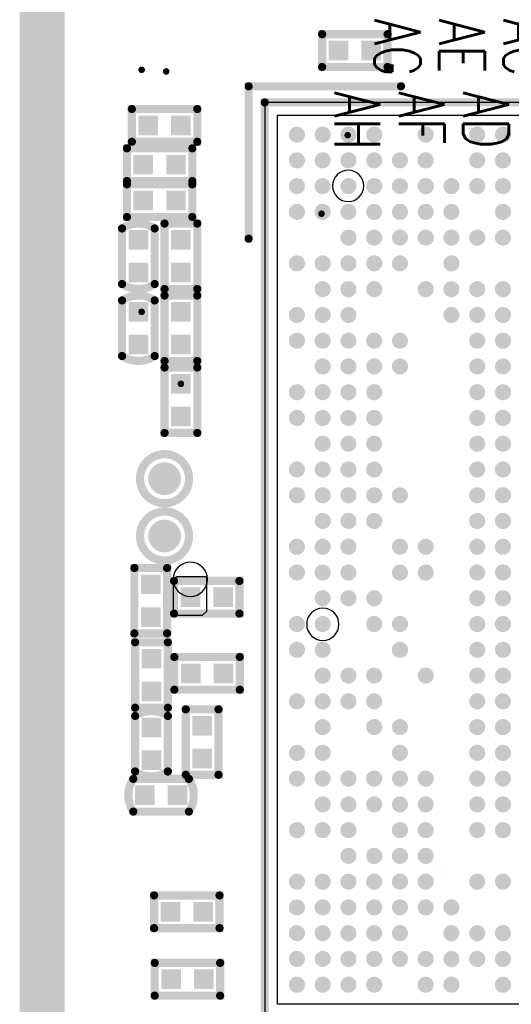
# Model space of a CAD drawing. Extents: x -1.9 to 62.2, y -5.8 to 85.1.
# Tile 9 of 13: x 22.1 to 29.8, y 54.3 to 69.6. Entities that reach past the tile are written whole.
import ezdxf

# ---------------------------------------------------------------- set-up
doc = ezdxf.new("R2010")
doc.units = 0
doc.linetypes.add('KEEPOUT_00001000$0', pattern=[2, 1, 1])
doc.layers.get('0').update_dxf_attribs({"linetype": 'CONTINUOUS'})
for name, color, linetype in [('2D_LINE_01', 96, 'CONTINUOUS'), ('DRIL_NPLTE_THRU_01', 3, 'CONTINUOUS'), ('DRIL_PLTE_THRU_01', 3, 'CONTINUOUS'), ('KEEPOUT_01', 1, 'CONTINUOUS'), ('PADS_INNER', 96, 'CONTINUOUS'), ('PADS_TOP', 96, 'CONTINUOUS'), ('PART_TOP_2DLINE_00', 1, 'CONTINUOUS'), ('PART_TOP_2DLINE_01', 1, 'CONTINUOUS'), ('PART_TOP_TEXT_26', 255, 'CONTINUOUS')]:
    doc.layers.add(name, color=color, linetype=linetype)
doc.styles.add('W0$1016', font='simplex', dxfattribs={"width": 0.75})

# ---------------------------------------------------------------- blocks, each defined once
blk = doc.blocks.new('DRAWING_142')
at = {"layer": '2D_LINE_01', "const_width": 0.7}
blk.add_lwpolyline([(0.73684, -1.5268), (0.73684, -70.2268), (16.29284, -70.2268), (16.29284, -51.6262), (23.73684, -51.6262), (23.73684, -1.5268), (0.89284, -1.5268)], dxfattribs=at)
blk = doc.blocks.new('KEEPOUT_9')
at = {"layer": 'KEEPOUT_01', "linetype": 'KEEPOUT_00001000$0'}
blk.add_lwpolyline([(0, 0), (13.8, 0), (13.8, -13.8), (0, -13.8)], close=True, dxfattribs=at)
blk = doc.blocks.new('KEEPOUT_41')
at = {"layer": 'KEEPOUT_01', "linetype": 'KEEPOUT_00001000$0'}
blk.add_lwpolyline([(-0.251, 0, 1), (0.251, 0, 1)], format="xyb", close=True, dxfattribs=at)
blk = doc.blocks.new('KEEPOUT_45')
at = {"layer": 'KEEPOUT_01', "linetype": 'KEEPOUT_00001000$0'}
blk.add_lwpolyline([(-0.244, 0, 1), (0.244, 0, 1)], format="xyb", close=True, dxfattribs=at)
blk = doc.blocks.new('KEEPOUT_55')
at = {"layer": 'KEEPOUT_01', "linetype": 'KEEPOUT_00001000$0'}
blk.add_lwpolyline([(-0.267002, 0, 1), (0.267002, 0, 1)], format="xyb", close=True, dxfattribs=at)
blk = doc.blocks.new('KEEPOUT_56')
at = {"layer": 'KEEPOUT_01', "linetype": 'KEEPOUT_00001000$0'}
blk.add_lwpolyline([(0.2159, 0), (-0.254, 0), (-0.3048, -0.0508), (-0.3048, -0.5207), (-0.2286, -0.5969), (0.1524, -0.5969), (0.2159, -0.5334)], close=True, dxfattribs=at)
blk = doc.blocks.new('SMOOTH_0$127')
at = {"const_width": 0.0635}
blk.add_lwpolyline([(-0.03175, 0, 1), (0.03175, 0, 1)], format="xyb", close=True, dxfattribs=at)
blk = doc.blocks.new('PART_BODY_TOP_4')
at = {"layer": 'PART_TOP_2DLINE_01', "const_width": 0.127}
blk.add_lwpolyline([(-0.4318, 0.254), (0.4318, 0.254, -0.3000144), (0.4318, -0.254), (-0.4318, -0.254, -0.3000144)], format="xyb", close=True, dxfattribs=at)
at = {"layer": 'PART_TOP_2DLINE_01'}
for p in [(-0.4318, 0.254), (0.4318, 0.254), (-0.4318, -0.254), (0.4318, -0.254)]:
    blk.add_blockref('SMOOTH_0$127', p, dxfattribs=at)
blk = doc.blocks.new('DRIL_HOLE_0')
blk.add_lwpolyline([(0, 0, 1), (0, 0, 1)], format="xyb", close=True)
blk = doc.blocks.new('PAD_0')
blk.add_lwpolyline([(0, 0, 1), (0, 0, 1)], format="xyb", close=True)
blk = doc.blocks.new('PAD_2')
at = {"const_width": 0.3048}
blk.add_lwpolyline([(-0.1524, 0), (0.1524, 0)], dxfattribs=at)
blk = doc.blocks.new('STK_TOP_46')
at = {"layer": 'DRIL_PLTE_THRU_01'}
blk.add_blockref('DRIL_HOLE_0', (0, 0), dxfattribs=at)
at = {"layer": 'PADS_INNER'}
blk.add_blockref('PAD_0', (0, 0), dxfattribs=at)
at = {"layer": 'PADS_TOP'}
blk.add_blockref('PAD_2', (0, 0), dxfattribs=at)
blk = doc.blocks.new('SYM_TOP_12')
for name, p in [('PART_BODY_TOP_4', (0, 0)), ('STK_TOP_46', (-0.254, 0)), ('STK_TOP_46', (0.254, 0))]:
    blk.add_blockref(name, p)
blk = doc.blocks.new('PART_TOP_15')
blk.add_blockref('SYM_TOP_12', (0, 0))
blk = doc.blocks.new('PART_TOP_16')
blk.add_blockref('SYM_TOP_12', (0, 0))
blk = doc.blocks.new('PAD_5')
at = {"const_width": 0.0508}
blk.add_lwpolyline([(0, -0.0254, 1), (0, 0.0254, 1)], format="xyb", close=True, dxfattribs=at)
blk = doc.blocks.new('STK_TOP_52')
at = {"layer": 'DRIL_PLTE_THRU_01'}
blk.add_blockref('DRIL_HOLE_0', (0, 0), dxfattribs=at)
at = {"layer": 'PADS_INNER'}
blk.add_blockref('PAD_0', (0, 0), dxfattribs=at)
at = {"layer": 'PADS_TOP'}
blk.add_blockref('PAD_5', (0, 0), dxfattribs=at)
blk = doc.blocks.new('SYM_TOP_19')
blk.add_blockref('STK_TOP_52', (0, 0))
blk = doc.blocks.new('PART_TOP_26')
blk.add_blockref('SYM_TOP_19', (0, 0))
blk = doc.blocks.new('PART_TOP_27')
blk.add_blockref('SYM_TOP_19', (0, 0))
blk = doc.blocks.new('PART_TOP_28')
blk.add_blockref('SYM_TOP_19', (0, 0))
blk = doc.blocks.new('PART_TOP_70')
blk.add_blockref('SYM_TOP_19', (0, 0))
blk = doc.blocks.new('PART_TOP_71')
blk.add_blockref('SYM_TOP_19', (0, 0))
blk = doc.blocks.new('STK_TOP_53')
at = {"layer": 'DRIL_PLTE_THRU_01'}
blk.add_blockref('DRIL_HOLE_0', (0, 0), dxfattribs=at)
at = {"layer": 'PADS_INNER'}
blk.add_blockref('PAD_0', (0, 0), dxfattribs=at)
at = {"layer": 'PADS_TOP'}
blk.add_blockref('PAD_0', (0, 0), dxfattribs=at)
blk = doc.blocks.new('SYM_TOP_20')
blk.add_blockref('STK_TOP_53', (0, 0))
blk = doc.blocks.new('PART_TOP_88')
blk.add_blockref('SYM_TOP_20', (0, 0))
blk = doc.blocks.new('PART_TOP_90')
blk.add_blockref('SYM_TOP_20', (0, 0))
blk = doc.blocks.new('PART_TOP_91')
blk.add_blockref('SYM_TOP_20', (0, 0))
blk = doc.blocks.new('PART_TOP_114')
blk.add_blockref('SYM_TOP_19', (0, 0))
blk = doc.blocks.new('STK_TOP_94')
at = {"layer": 'DRIL_PLTE_THRU_01'}
blk.add_blockref('DRIL_HOLE_0', (0, 0), dxfattribs=at)
at = {"layer": 'PADS_INNER'}
blk.add_blockref('PAD_0', (0, 0), dxfattribs=at)
at = {"layer": 'PADS_TOP'}
blk.add_blockref('PAD_0', (0, 0), dxfattribs=at)
blk = doc.blocks.new('SYM_TOP_24')
blk.add_blockref('STK_TOP_94', (0, 0))
blk = doc.blocks.new('PART_TOP_117')
blk.add_blockref('SYM_TOP_24', (0, 0))
blk = doc.blocks.new('PART_TOP_118')
blk.add_blockref('SYM_TOP_24', (0, 0))
blk = doc.blocks.new('PART_TOP_119')
blk.add_blockref('SYM_TOP_24', (0, 0))
blk = doc.blocks.new('PART_BODY_TOP_75')
at = {"layer": 'PART_TOP_2DLINE_01', "const_width": 0.127}
blk.add_lwpolyline([(-0.508, 0.254), (0.508, 0.254), (0.508, -0.254), (-0.508, -0.254)], close=True, dxfattribs=at)
at = {"layer": 'PART_TOP_2DLINE_01'}
for p in [(-0.508, 0.254), (0.508, 0.254), (-0.508, -0.254), (0.508, -0.254)]:
    blk.add_blockref('SMOOTH_0$127', p, dxfattribs=at)
blk = doc.blocks.new('STK_TOP_41')
at = {"layer": 'DRIL_NPLTE_THRU_01'}
blk.add_blockref('DRIL_HOLE_0', (0, 0), dxfattribs=at)
at = {"layer": 'PADS_INNER'}
blk.add_blockref('PAD_0', (0, 0), dxfattribs=at)
at = {"layer": 'PADS_TOP'}
blk.add_blockref('PAD_2', (0, 0), dxfattribs=at)
blk = doc.blocks.new('SYM_TOP_29')
for name, p in [('PART_BODY_TOP_75', (0, 0)), ('STK_TOP_41', (-0.254, 0)), ('STK_TOP_41', (0.254, 0))]:
    blk.add_blockref(name, p)
blk = doc.blocks.new('PART_TOP_212')
blk.add_blockref('SYM_TOP_29', (0, 0))
blk = doc.blocks.new('PART_TOP_213')
blk.add_blockref('SYM_TOP_29', (0, 0))
blk = doc.blocks.new('PART_TOP_214')
blk.add_blockref('SYM_TOP_29', (0, 0))
blk = doc.blocks.new('PART_TOP_222')
blk.add_blockref('SYM_TOP_29', (0, 0))
blk = doc.blocks.new('PART_TOP_224')
blk.add_blockref('SYM_TOP_29', (0, 0))
blk = doc.blocks.new('PART_TOP_226')
blk.add_blockref('SYM_TOP_29', (0, 0))
blk = doc.blocks.new('PART_TOP_234')
blk.add_blockref('SYM_TOP_29', (0, 0))
blk = doc.blocks.new('PART_TOP_235')
blk.add_blockref('SYM_TOP_29', (0, 0))
blk = doc.blocks.new('PART_TOP_237')
blk.add_blockref('SYM_TOP_29', (0, 0))
blk = doc.blocks.new('PART_TOP_240')
blk.add_blockref('SYM_TOP_29', (0, 0))
blk = doc.blocks.new('PART_TOP_243')
blk.add_blockref('SYM_TOP_29', (0, 0))
blk = doc.blocks.new('PART_TOP_245')
blk.add_blockref('SYM_TOP_29', (0, 0))
blk = doc.blocks.new('PART_TOP_246')
blk.add_blockref('SYM_TOP_29', (0, 0))
blk = doc.blocks.new('PART_BODY_TOP_78')
at = {"layer": 'KEEPOUT_01', "linetype": 'KEEPOUT_00001000$0'}
blk.add_lwpolyline([(7.1, 7.1), (-7.1, 7.1), (-7.1, -7.1), (7.1, -7.1)], close=True, dxfattribs=at)
at = {"layer": 'PART_TOP_2DLINE_00', "const_width": 0.127}
blk.add_lwpolyline([(-4.983, 7.35), (-7.35, 7.35), (-7.35, 4.983)], dxfattribs=at)
blk.add_lwpolyline([(7.1, 7.1), (-7.1, 7.1), (-7.1, -7.1), (7.1, -7.1)], close=True, dxfattribs=at)
at = {"layer": 'PART_TOP_2DLINE_00'}
for p in [(-7.35, 7.35), (-4.983, 7.35), (-7.1, 7.1), (7.1, 7.1), (-7.35, 4.983), (-7.1, -7.1), (7.1, -7.1)]:
    blk.add_blockref('SMOOTH_0$127', p, dxfattribs=at)
blk = doc.blocks.new('PAD_4')
at = {"const_width": 0.125}
blk.add_lwpolyline([(0, -0.0625, 1), (0, 0.0625, 1)], format="xyb", close=True, dxfattribs=at)
blk = doc.blocks.new('STK_TOP_55')
at = {"layer": 'DRIL_NPLTE_THRU_01'}
blk.add_blockref('DRIL_HOLE_0', (0, 0), dxfattribs=at)
at = {"layer": 'PADS_INNER'}
blk.add_blockref('PAD_0', (0, 0), dxfattribs=at)
at = {"layer": 'PADS_TOP'}
blk.add_blockref('PAD_4', (0, 0), dxfattribs=at)
blk = doc.blocks.new('SYM_TOP_32')
for name, p in [('PART_BODY_TOP_78', (0, 0)), ('STK_TOP_55', (-6.6, 6.6)), ('STK_TOP_55', (-6.2, 6.6)), ('STK_TOP_55', (-5.8, 6.6)), ('STK_TOP_55', (-5.4, 6.6)), ('STK_TOP_55', (-4.6, 6.6)), ('STK_TOP_55', (-3.8, 6.6)), ('STK_TOP_55', (-3.4, 6.6)), ('STK_TOP_55', (-6.6, 6.2)), ('STK_TOP_55', (-6.2, 6.2)), ('STK_TOP_55', (-5.8, 6.2)), ('STK_TOP_55', (-5.4, 6.2)), ('STK_TOP_55', (-5, 6.2)), ('STK_TOP_55', (-4.6, 6.2)), ('STK_TOP_55', (-3.8, 6.2)), ('STK_TOP_55', (-3.4, 6.2)), ('STK_TOP_55', (-6.6, 5.8)), ('STK_TOP_55', (-6.2, 5.8)), ('STK_TOP_55', (-5.8, 5.8)), ('STK_TOP_55', (-5.4, 5.8)), ('STK_TOP_55', (-5, 5.8)), ('STK_TOP_55', (-4.6, 5.8)), ('STK_TOP_55', (-4.2, 5.8)), ('STK_TOP_55', (-3.8, 5.8)), ('STK_TOP_55', (-3.4, 5.8)), ('STK_TOP_55', (-6.6, 5.4)), ('STK_TOP_55', (-6.2, 5.4)), ('STK_TOP_55', (-5.8, 5.4)), ('STK_TOP_55', (-5.4, 5.4)), ('STK_TOP_55', (-5, 5.4)), ('STK_TOP_55', (-4.6, 5.4)), ('STK_TOP_55', (-4.2, 5.4)), ('STK_TOP_55', (-3.4, 5.4)), ('STK_TOP_55', (-5.8, 5)), ('STK_TOP_55', (-5.4, 5)), ('STK_TOP_55', (-5, 5)), ('STK_TOP_55', (-4.6, 5)), ('STK_TOP_55', (-4.2, 5)), ('STK_TOP_55', (-3.8, 5)), ('STK_TOP_55', (-3.4, 5)), ('STK_TOP_55', (-6.6, 4.6)), ('STK_TOP_55', (-6.2, 4.6)), ('STK_TOP_55', (-5.8, 4.6)), ('STK_TOP_55', (-5.4, 4.6)), ('STK_TOP_55', (-5, 4.6)), ('STK_TOP_55', (-4.2, 4.6)), ('STK_TOP_55', (-6.2, 4.2)), ('STK_TOP_55', (-5.8, 4.2)), ('STK_TOP_55', (-5.4, 4.2)), ('STK_TOP_55', (-4.6, 4.2)), ('STK_TOP_55', (-4.2, 4.2)), ('STK_TOP_55', (-3.8, 4.2)), ('STK_TOP_55', (-3.4, 4.2)), ('STK_TOP_55', (-6.6, 3.8)), ('STK_TOP_55', (-6.2, 3.8)), ('STK_TOP_55', (-5.8, 3.8)), ('STK_TOP_55', (-4.2, 3.8)), ('STK_TOP_55', (-3.8, 3.8)), ('STK_TOP_55', (-3.4, 3.8)), ('STK_TOP_55', (-6.6, 3.4)), ('STK_TOP_55', (-6.2, 3.4)), ('STK_TOP_55', (-5.8, 3.4)), ('STK_TOP_55', (-5.4, 3.4)), ('STK_TOP_55', (-5, 3.4)), ('STK_TOP_55', (-3.8, 3.4)), ('STK_TOP_55', (-3.4, 3.4)), ('STK_TOP_55', (-6.2, 3)), ('STK_TOP_55', (-5.8, 3)), ('STK_TOP_55', (-5.4, 3)), ('STK_TOP_55', (-5, 3)), ('STK_TOP_55', (-3.8, 3)), ('STK_TOP_55', (-3.4, 3)), ('STK_TOP_55', (-6.6, 2.6)), ('STK_TOP_55', (-6.2, 2.6)), ('STK_TOP_55', (-5.8, 2.6)), ('STK_TOP_55', (-5.4, 2.6)), ('STK_TOP_55', (-3.8, 2.6)), ('STK_TOP_55', (-3.4, 2.6)), ('STK_TOP_55', (-6.6, 2.2)), ('STK_TOP_55', (-6.2, 2.2)), ('STK_TOP_55', (-5.8, 2.2)), ('STK_TOP_55', (-5.4, 2.2)), ('STK_TOP_55', (-3.8, 2.2)), ('STK_TOP_55', (-3.4, 2.2)), ('STK_TOP_55', (-6.2, 1.8)), ('STK_TOP_55', (-5.8, 1.8)), ('STK_TOP_55', (-5.4, 1.8)), ('STK_TOP_55', (-3.8, 1.8)), ('STK_TOP_55', (-3.4, 1.8)), ('STK_TOP_55', (-6.6, 1.4)), ('STK_TOP_55', (-6.2, 1.4)), ('STK_TOP_55', (-5.8, 1.4)), ('STK_TOP_55', (-5.4, 1.4)), ('STK_TOP_55', (-3.8, 1.4)), ('STK_TOP_55', (-3.4, 1.4)), ('STK_TOP_55', (-6.6, 1)), ('STK_TOP_55', (-6.2, 1)), ('STK_TOP_55', (-5.8, 1)), ('STK_TOP_55', (-5.4, 1)), ('STK_TOP_55', (-5, 1)), ('STK_TOP_55', (-3.8, 1)), ('STK_TOP_55', (-3.4, 1)), ('STK_TOP_55', (-6.2, 0.6)), ('STK_TOP_55', (-5.8, 0.6)), ('STK_TOP_55', (-5.4, 0.6)), ('STK_TOP_55', (-3.8, 0.6)), ('STK_TOP_55', (-3.4, 0.6)), ('STK_TOP_55', (-6.6, 0.2)), ('STK_TOP_55', (-6.2, 0.2)), ('STK_TOP_55', (-5.8, 0.2)), ('STK_TOP_55', (-5, 0.2)), ('STK_TOP_55', (-4.6, 0.2)), ('STK_TOP_55', (-3.8, 0.2)), ('STK_TOP_55', (-3.4, 0.2)), ('STK_TOP_55', (-6.6, -0.2)), ('STK_TOP_55', (-6.2, -0.2)), ('STK_TOP_55', (-5.8, -0.2)), ('STK_TOP_55', (-5, -0.2)), ('STK_TOP_55', (-4.6, -0.2)), ('STK_TOP_55', (-3.8, -0.2)), ('STK_TOP_55', (-3.4, -0.2)), ('STK_TOP_55', (-6.2, -0.6)), ('STK_TOP_55', (-5.8, -0.6)), ('STK_TOP_55', (-5.4, -0.6)), ('STK_TOP_55', (-3.8, -0.6)), ('STK_TOP_55', (-3.4, -0.6)), ('STK_TOP_55', (-6.6, -1)), ('STK_TOP_55', (-6.2, -1)), ('STK_TOP_55', (-5.4, -1)), ('STK_TOP_55', (-5, -1)), ('STK_TOP_55', (-3.8, -1)), ('STK_TOP_55', (-3.4, -1)), ('STK_TOP_55', (-6.6, -1.4)), ('STK_TOP_55', (-6.2, -1.4)), ('STK_TOP_55', (-5, -1.4)), ('STK_TOP_55', (-3.8, -1.4)), ('STK_TOP_55', (-3.4, -1.4)), ('STK_TOP_55', (-6.2, -1.8)), ('STK_TOP_55', (-5.8, -1.8)), ('STK_TOP_55', (-5.4, -1.8)), ('STK_TOP_55', (-4.6, -1.8)), ('STK_TOP_55', (-3.8, -1.8)), ('STK_TOP_55', (-3.4, -1.8)), ('STK_TOP_55', (-6.6, -2.2)), ('STK_TOP_55', (-6.2, -2.2)), ('STK_TOP_55', (-5.8, -2.2)), ('STK_TOP_55', (-5.4, -2.2)), ('STK_TOP_55', (-3.8, -2.2)), ('STK_TOP_55', (-3.4, -2.2)), ('STK_TOP_55', (-6.2, -2.6)), ('STK_TOP_55', (-5.4, -2.6)), ('STK_TOP_55', (-5, -2.6)), ('STK_TOP_55', (-3.8, -2.6)), ('STK_TOP_55', (-3.4, -2.6)), ('STK_TOP_55', (-6.6, -3)), ('STK_TOP_55', (-6.2, -3)), ('STK_TOP_55', (-5, -3)), ('STK_TOP_55', (-3.8, -3)), ('STK_TOP_55', (-3.4, -3)), ('STK_TOP_55', (-6.6, -3.4)), ('STK_TOP_55', (-6.2, -3.4)), ('STK_TOP_55', (-5.8, -3.4)), ('STK_TOP_55', (-5.4, -3.4)), ('STK_TOP_55', (-5, -3.4)), ('STK_TOP_55', (-4.6, -3.4)), ('STK_TOP_55', (-3.8, -3.4)), ('STK_TOP_55', (-3.4, -3.4)), ('STK_TOP_55', (-6.2, -3.8)), ('STK_TOP_55', (-5.8, -3.8)), ('STK_TOP_55', (-5.4, -3.8)), ('STK_TOP_55', (-5, -3.8)), ('STK_TOP_55', (-4.6, -3.8)), ('STK_TOP_55', (-3.8, -3.8)), ('STK_TOP_55', (-3.4, -3.8)), ('STK_TOP_55', (-6.6, -4.2)), ('STK_TOP_55', (-6.2, -4.2)), ('STK_TOP_55', (-5.8, -4.2)), ('STK_TOP_55', (-5, -4.2)), ('STK_TOP_55', (-4.6, -4.2)), ('STK_TOP_55', (-3.8, -4.2)), ('STK_TOP_55', (-3.4, -4.2)), ('STK_TOP_55', (-5.8, -4.6)), ('STK_TOP_55', (-5.4, -4.6)), ('STK_TOP_55', (-5, -4.6)), ('STK_TOP_55', (-4.6, -4.6)), ('STK_TOP_55', (-6.6, -5)), ('STK_TOP_55', (-6.2, -5)), ('STK_TOP_55', (-5.8, -5)), ('STK_TOP_55', (-5.4, -5)), ('STK_TOP_55', (-5, -5)), ('STK_TOP_55', (-4.6, -5)), ('STK_TOP_55', (-3.8, -5)), ('STK_TOP_55', (-3.4, -5)), ('STK_TOP_55', (-6.6, -5.4)), ('STK_TOP_55', (-6.2, -5.4)), ('STK_TOP_55', (-5.8, -5.4)), ('STK_TOP_55', (-5.4, -5.4)), ('STK_TOP_55', (-5, -5.4)), ('STK_TOP_55', (-4.6, -5.4)), ('STK_TOP_55', (-4.2, -5.4)), ('STK_TOP_55', (-6.6, -5.8)), ('STK_TOP_55', (-6.2, -5.8)), ('STK_TOP_55', (-5.8, -5.8)), ('STK_TOP_55', (-5.4, -5.8)), ('STK_TOP_55', (-5, -5.8)), ('STK_TOP_55', (-4.2, -5.8)), ('STK_TOP_55', (-3.8, -5.8)), ('STK_TOP_55', (-3.4, -5.8)), ('STK_TOP_55', (-6.6, -6.2)), ('STK_TOP_55', (-6.2, -6.2)), ('STK_TOP_55', (-5.8, -6.2)), ('STK_TOP_55', (-5.4, -6.2)), ('STK_TOP_55', (-5, -6.2)), ('STK_TOP_55', (-4.6, -6.2)), ('STK_TOP_55', (-4.2, -6.2)), ('STK_TOP_55', (-3.8, -6.2)), ('STK_TOP_55', (-3.4, -6.2)), ('STK_TOP_55', (-6.6, -6.6)), ('STK_TOP_55', (-6.2, -6.6)), ('STK_TOP_55', (-5.8, -6.6)), ('STK_TOP_55', (-5.4, -6.6)), ('STK_TOP_55', (-4.6, -6.6)), ('STK_TOP_55', (-4.2, -6.6)), ('STK_TOP_55', (-3.4, -6.6))]:
    blk.add_blockref(name, p)
blk = doc.blocks.new('PART_TOP_288')
blk.add_blockref('SYM_TOP_32', (0, 0))
blk = doc.blocks.new('PAD_9')
blk.add_lwpolyline([(0, 0), (0, 0)])
blk = doc.blocks.new('STK_TOP_75')
at = {"layer": 'DRIL_NPLTE_THRU_01'}
blk.add_blockref('DRIL_HOLE_0', (0, 0), dxfattribs=at)
at = {"layer": 'PADS_INNER'}
blk.add_blockref('PAD_9', (0, 0), dxfattribs=at)
at = {"layer": 'PADS_TOP'}
blk.add_blockref('PAD_9', (0, 0), dxfattribs=at)
blk = doc.blocks.new('SYM_TOP_115')
for p in [(-0.0508, 0), (0.0508, 0)]:
    blk.add_blockref('STK_TOP_75', p)
blk = doc.blocks.new('PART_TOP_293')
blk.add_blockref('SYM_TOP_115', (0, 0))
blk = doc.blocks.new('PART_TOP_294')
blk.add_blockref('SYM_TOP_115', (0, 0))
blk = doc.blocks.new('SYM_TOP_116')
for p in [(-0.0508, 0), (0.0508, 0)]:
    blk.add_blockref('STK_TOP_75', p)
blk = doc.blocks.new('PART_TOP_295')
blk.add_blockref('SYM_TOP_116', (0, 0))
blk = doc.blocks.new('PART_TOP_296')
blk.add_blockref('SYM_TOP_116', (0, 0))
blk = doc.blocks.new('SYM_TOP_117')
for p in [(-0.0508, 0), (0.0508, 0)]:
    blk.add_blockref('STK_TOP_75', p)
blk = doc.blocks.new('PART_TOP_299')
blk.add_blockref('SYM_TOP_117', (0, 0))
blk = doc.blocks.new('PART_TOP_300')
blk.add_blockref('SYM_TOP_117', (0, 0))
blk = doc.blocks.new('PART_TOP_435')
blk.add_blockref('SYM_TOP_12', (0, 0))
blk = doc.blocks.new('PART_TOP_436')
blk.add_blockref('SYM_TOP_12', (0, 0))
blk = doc.blocks.new('PART_BODY_TOP_126')
at = {"layer": 'PART_TOP_TEXT_26', "style": 'W0$1016', "width": 0.75}
for s, p in [('AC', (6.375, -4.5)), ('AD', (7.5, -5.125)), ('AE', (6.375, -5.5)), ('AF', (7.5, -6.125)), ('AG', (6.375, -6.5)), ('AH', (7.5, -7.125))]:
    blk.add_text(s, height=0.7112, dxfattribs=at).set_placement(p)
blk = doc.blocks.new('SYM_TOP_79')
blk.add_blockref('PART_BODY_TOP_126', (0, 0))
blk = doc.blocks.new('PART_TOP_539')
blk.add_blockref('SYM_TOP_79', (0, 0))
blk = doc.blocks.new('PART_TOP_553')
blk.add_blockref('SYM_TOP_29', (0, 0))
blk = doc.blocks.new('PART_BODY_TOP_121')
at = {"layer": 'PART_TOP_2DLINE_00', "const_width": 0.127}
blk.add_lwpolyline([(-0.381, 0, 1), (0.381, 0, 1)], format="xyb", close=True, dxfattribs=at)
blk = doc.blocks.new('PAD_61')
at = {"const_width": 0.254}
blk.add_lwpolyline([(0, -0.127, 1), (0, 0.127, 1)], format="xyb", close=True, dxfattribs=at)
blk = doc.blocks.new('STK_TOP_264')
at = {"layer": 'DRIL_NPLTE_THRU_01'}
blk.add_blockref('DRIL_HOLE_0', (0, 0), dxfattribs=at)
at = {"layer": 'PADS_INNER'}
blk.add_blockref('PAD_0', (0, 0), dxfattribs=at)
at = {"layer": 'PADS_TOP'}
blk.add_blockref('PAD_61', (0, 0), dxfattribs=at)
blk = doc.blocks.new('SYM_TOP_74')
for name in ['PART_BODY_TOP_121', 'STK_TOP_264']:
    blk.add_blockref(name, (0, 0))
blk = doc.blocks.new('PART_TOP_758')
blk.add_blockref('SYM_TOP_74', (0, 0))
blk = doc.blocks.new('PART_TOP_783')
blk.add_blockref('SYM_TOP_74', (0, 0))

msp = doc.modelspace()

# ---------------------------------------------------------------- block references
for name, p, rotation in [('PART_TOP_539', (34.163, 76), 270), ('PART_TOP_222', (27.3558, 69.13245), 180), ('PART_TOP_27', (24.0444, 68.834), 90), ('PART_TOP_26', (24.4254, 68.8086), 90), ('PART_TOP_226', (24.4, 67.9704), 180), ('PART_TOP_212', (24.3238, 67.3608), 180), ('PART_TOP_234', (24.3238, 66.802), 180), ('PART_TOP_15', (23.9936, 65.9384), 270), ('PART_TOP_245', (24.654, 65.9384), 270), ('PART_TOP_70', (26.8384, 66.5988), 90), ('PART_TOP_88', (27.67025, 66.6369), 90), ('PART_TOP_90', (28.01315, 65.47485), 90), ('PART_TOP_436', (23.9936, 64.8208), 90), ('PART_TOP_246', (24.654, 64.8208), 270), ('PART_TOP_91', (27.6512, 65.4177), 90), ('PART_TOP_553', (24.654, 63.7032), 270), ('PART_TOP_293', (29.08935, 64.17945), 270), ('PART_TOP_294', (29.27985, 64.17945), 90), ('PART_TOP_71', (24.654, 63.9572), 90), ('PART_TOP_237', (24.185645, 60.589786), 90), ('PART_TOP_240', (25.055, 60.6432), 180), ('PART_TOP_214', (24.1968, 59.436), 270), ('PART_TOP_235', (25.0604, 59.4614), 180), ('PART_TOP_16', (24.1968, 58.3692), 90), ('PART_TOP_243', (24.9842, 58.3946), 270), ('PART_TOP_295', (29.4894, 58.0898), 180), ('PART_TOP_300', (28.575, 56.33085), 90), ('PART_TOP_299', (28.7655, 56.33085), 270), ('PART_TOP_213', (24.74595, 55.75935), 180), ('PART_TOP_224', (24.7556, 54.7116), 180)]:
    msp.add_blockref(name, p, dxfattribs=dict(rotation=rotation))
for name, p in [('DRAWING_142', (21.76316, 85.1542)), ('PART_TOP_288', (33.056066, 61.227462)), ('KEEPOUT_9', (26.156, 68.1274)), ('PART_TOP_28', (27.2448, 67.818)), ('KEEPOUT_45', (27.2521, 67.0313)), ('PART_TOP_114', (24.0444, 65.0748)), ('PART_TOP_758', (24.4, 62.484)), ('PART_TOP_783', (24.4, 61.595)), ('KEEPOUT_55', (24.801, 60.9226)), ('KEEPOUT_56', (24.8391, 60.9607)), ('KEEPOUT_41', (26.8584, 60.2241)), ('PART_TOP_117', (28.464, 59.7916)), ('PART_TOP_296', (29.3751, 58.4835)), ('PART_TOP_435', (24.3459, 57.5691)), ('PART_TOP_118', (29.6578, 55.88)), ('PART_TOP_119', (29.718, 55.3212))]:
    msp.add_blockref(name, p)

doc.saveas('drawing.dxf')
